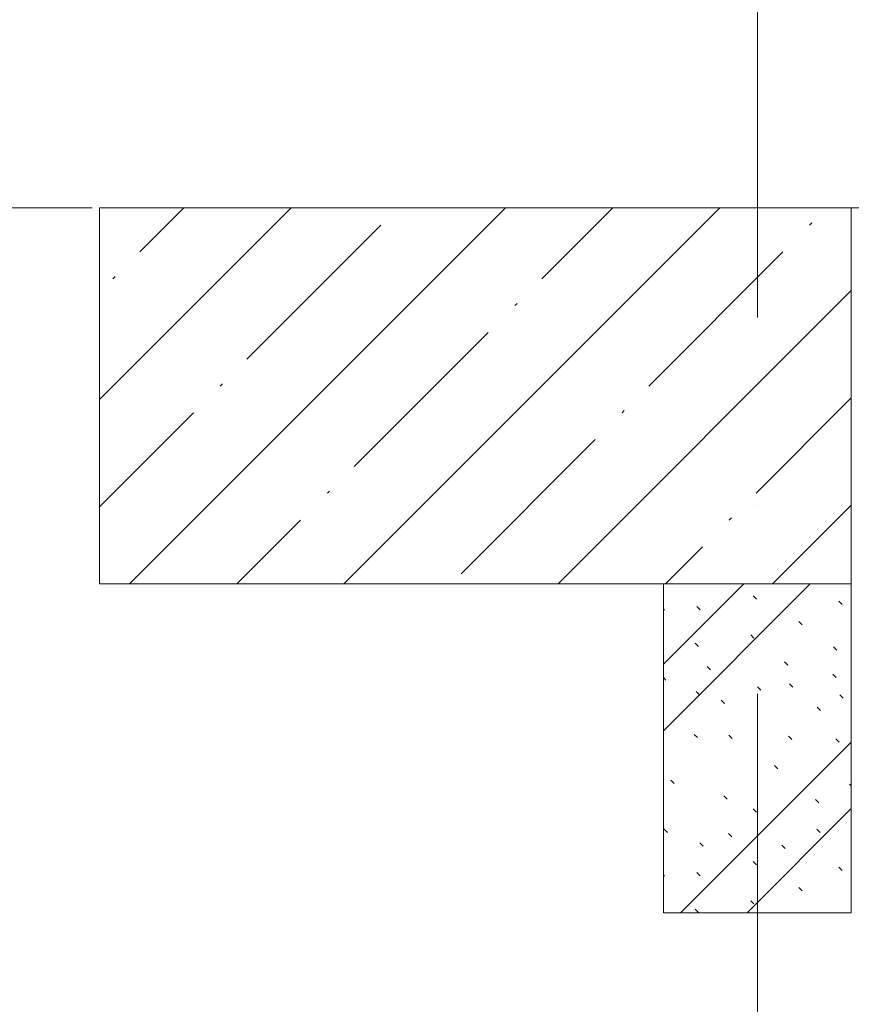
# Model space of a CAD drawing. Header units: millimetres. Extents: x -3267 to 40126, y 29201 to 102288.
# Tile 193 of 256: x 35941 to 36826, y 47472 to 48519. Entities that reach past the tile are written whole.
import ezdxf

# ---------------------------------------------------------------- set-up
doc = ezdxf.new("R2010")
doc.units = ezdxf.units.MM
doc.linetypes.add('4_ Штрихпунктир_ 10 х 2 мм', pattern=[1400, 1000, -200, 0, -200])
for name, color, linetype, lineweight in [('A-WALL-____-MCUT', 7, 'Continuous', 9), ('A-WALL-____-PATT', 7, 'Continuous', 9), ('S-COLS-____-MCUT', 7, 'Continuous', 9), ('S-COLS-____-OTLN', 7, 'Continuous', 9), ('S-GRID-____-OTLN', 7, 'Continuous', 9)]:
    doc.layers.add(name, color=color, linetype=linetype, lineweight=lineweight)

# ---------------------------------------------------------------- blocks, each defined once
blk = doc.blocks.new('Наметкина 10_РД_АР_К1_отсоединено_rvt-1-ВКК_02_К1_З_ЭОМ_кабель_')
at = {"layer": 'A-WALL-____-PATT', "lineweight": 5, "true_color": 0xaaaaaa}
h = blk.add_hatch(dxfattribs=at)
h.set_pattern_fill('FP_1', color=253, style=0, pattern_type=2)
h.set_pattern_definition([(135, (150.28, 188.64), (-282.8427, 3e-14), [5, -395]), (135, (174.9, 237.36), (-282.8427, 3e-14), [5, -395]), (135, (211.96, 236.53), (-282.8427, 3e-14), [5, -395]), (135, (114.96, 223.96), (-282.8427, 3e-14), [5, -395]), (135, (77.54, 223.96), (-282.8427, 3e-14), [5, -395]), (135, (57.44, 184.52), (-282.8427, 3e-14), [5, -395]), (135, (66.21, 142.9), (-282.8427, 3e-14), [5, -395]), (135, (107.33, 161), (-282.8427, 3e-14), [5, -395]), (135, (99.08, 130.94), (-282.8427, 3e-14), [5, -395]), (135, (22.6, 136.46), (-282.8427, 3e-14), [5, -395]), (135, (21.16, 168.08), (-282.8427, 3e-14), [5, -395]), (135, (46.13, 96.12), (-282.8427, 3e-14), [5, -395]), (135, (3.54, 74.6), (-282.8427, 3e-14), [5, -395]), (135, (40.3, 47.56), (-282.8427, 3e-14), [5, -395]), (135, (39.77, 18.47), (-282.8427, 3e-14), [5, -395]), (135, (76.94, 37.28), (-282.8427, 3e-14), [5, -395]), (135, (114.18, 62.4), (-282.8427, 3e-14), [5, -395]), (135, (139.87, 90.2), (-282.8427, 3e-14), [5, -395]), (135, (141.44, 15.82), (-282.8427, 3e-14), [5, -395]), (135, (188.69, 26.73), (-282.8427, 3e-14), [5, -395]), (135, (176.14, 51.36), (-282.8427, 3e-14), [5, -395]), (135, (177.03, 0), (-282.8427, 3e-14), [5, -395]), (135, (276.61, 8.22), (-282.8427, 3e-14), [5, -395]), (135, (271.19, 31.72), (-282.8427, 3e-14), [5, -395]), (135, (268.29, 119.65), (-282.8427, 3e-14), [5, -395]), (135, (237.92, 101.95), (-282.8427, 3e-14), [5, -395]), (135, (237.92, 158.27), (-282.8427, 3e-14), [5, -395]), (135, (260.4, 204.35), (-282.8427, 3e-14), [5, -395]), (135, (275.54, 235.4), (-282.8427, 3e-14), [5, -395]), (135, (117.62, 268.96), (-282.8427, 3e-14), [5, -395]), (135, (203.62, 273.83), (-282.8427, 3e-14), [5, -395]), (135, (47.24, 279.3), (-282.8427, 3e-14), [5, -395]), (135, (23.2, 266.16), (-282.8427, 3e-14), [5, -395]), (135, (42.78, 232.52), (-282.8427, 3e-14), [5, -395]), (135, (177.76, 90.57), (-282.8427, 3e-14), [5, -395]), (135, (181.12, 121.8), (-282.8427, 3e-14), [5, -395]), (135, (206.73, 172.06), (-282.8427, 3e-14), [5, -395]), (135, (143.14, 136.62), (-282.8427, 3e-14), [5, -395]), (135, (211.51, 131.86), (-282.8427, 3e-14), [5, -395]), (135, (81.47, 95.1), (-282.8427, 3e-14), [5, -395]), (135, (235.13, 60.46), (-282.8427, 3e-14), [5, -395]), (135, (242.24, 4.89), (-282.8427, 3e-14), [5, -395]), (45, (0, 106.07), (-282.8427, 0), []), (45, (106.07, 0), (-282.8427, 0), []), (45, (176.78, 0), (-282.8427, 0), []), (45, (0, 176.78), (-282.8427, 0), [])])
h.paths.add_polyline_path([(35100, 47850), (35100, 48200), (34900, 48200), (34900, 47850)])
at = {"layer": 'S-COLS-____-OTLN', "lineweight": 5, "true_color": 0xaaaaaa}
h = blk.add_hatch(dxfattribs=at)
h.set_pattern_fill('FP_2', color=253, style=0, pattern_type=2)
h.set_pattern_definition([(45, (0, 0), (-114.04925, 114.04925), []), (45, (114.05, 0), (-114.04925, 114.04925), [201.613, -40.323, 3.353, -36.97])])
h.paths.add_polyline_path([(35100, 48200), (35100, 48600), (34300, 48600), (34300, 48200)])
at = {"layer": 'A-WALL-____-MCUT', "color": 253, "lineweight": 5, "true_color": 0xaaaaaa}
for p, q in [((34900, 48200), (34900, 47850)), ((35100, 48200), (34900, 48200)), ((35100, 47850), (35100, 48200)), ((34900, 47850), (35100, 47850))]:
    blk.add_line(p, q, dxfattribs=at)
at = {"layer": 'S-COLS-____-MCUT', "color": 253, "lineweight": 5, "true_color": 0xaaaaaa}
for p, q in [((35100, 48600), (34300, 48600)), ((34300, 48600), (34300, 48200)), ((35100, 48200), (35100, 48600)), ((34300, 48200), (35100, 48200))]:
    blk.add_line(p, q, dxfattribs=at)

msp = doc.modelspace()

# ---------------------------------------------------------------- linework, layer by layer
at = {"layer": 'S-GRID-____-OTLN', "color": 253, "linetype": '4_ Штрихпунктир_ 10 х 2 мм', "true_color": 0xaaaaaa}
for p, q in [((36725.6, 30000.7), (36725.6, 101488.3)), ((38817.9, 48318.7), (-2467.3, 48318.7))]:
    msp.add_line(p, q, dxfattribs=at)

# ---------------------------------------------------------------- block references
at = {"lineweight": 5}
msp.add_blockref('Наметкина 10_РД_АР_К1_отсоединено_rvt-1-ВКК_02_К1_З_ЭОМ_кабель_', (1725.6, -281.3), dxfattribs=at)

doc.saveas('drawing.dxf')
